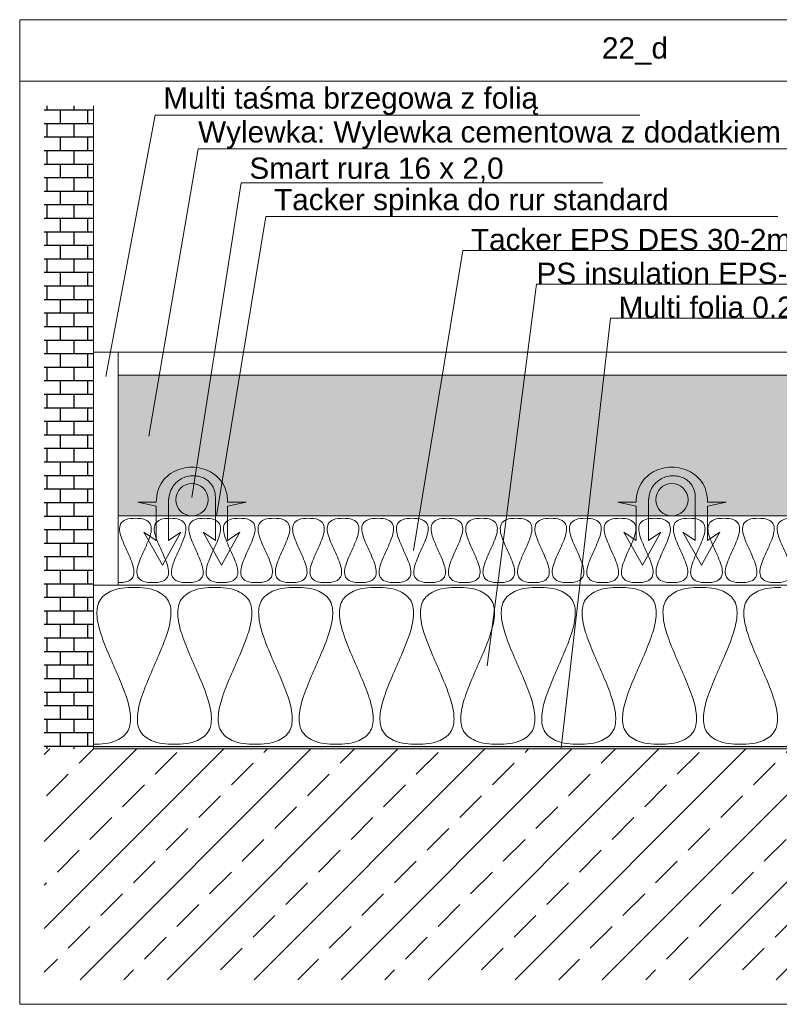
# Model space of a CAD drawing. Header units: millimetres. Extents: x 49908 to 79848, y -11883 to -3092.
# Tile 164 of 222: x 70489 to 70798, y -4588 to -4188. Entities that reach past the tile are written whole.
import ezdxf
from ezdxf.lldxf.tags import DXFTag

# ---------------------------------------------------------------- set-up
doc = ezdxf.new("R2010")
doc.units = ezdxf.units.MM
doc.layers.add('IS_Rysunek_konstrukcji_podłogi', color=7, linetype='SOLID')
tags = doc.linetypes.add('SOLID', pattern=[10, 10, 0]).pattern_tags.tags
tags[6:7] = [DXFTag(74, 4), DXFTag(75, 0), DXFTag(340, '0'), DXFTag(46, 0.0), DXFTag(50, 0.0), DXFTag(44, 0.0), DXFTag(45, 0.0)]
tags[4:5] = [DXFTag(74, 4), DXFTag(75, 0), DXFTag(340, '0'), DXFTag(46, 0.0), DXFTag(50, 0.0), DXFTag(44, 0.0), DXFTag(45, 0.0)]

msp = doc.modelspace()

# ---------------------------------------------------------------- hatches: boundary and pattern name
at = {"layer": 'IS_Rysunek_konstrukcji_podłogi'}
h = msp.add_hatch(dxfattribs=at)
h.set_pattern_fill('BRICK', color=256, scale=22, style=0)
h.set_pattern_definition([(0, (65055.525, -7667.907), (0, 5.5), []), (90, (65055.525, -7667.907), (-11, 7e-16), [5.5, -5.5]), (90, (65061.025, -7667.907), (-11, 7e-16), [-5.5, 5.5])])
h.paths.add_polyline_path([(70499.38, -4223.27), (70499.38, -4484.52), (70519.38, -4484.52), (70519.38, -4223.27)])
h = msp.add_hatch(dxfattribs=at)
h.set_pattern_fill('AR-CONC', color=256, style=0)
h.set_pattern_definition([(50, (65055.525, -7667.907), (7.172602, -0.6275213), [0.75, -8.25]), (355, (65055.525, -7667.907), (-1.387513, 7.521921), [0.6, -6.6]), (100.4514, (65056.1225, -7667.959), (5.785094, 6.8943954), [0.637402, -7.011421]), (46.1842, (65055.525, -7665.907), (10.67241, -1.65519), [1.125, -12.375]), (96.6356, (65056.414, -7666.045), (9.346627, 9.741179), [0.956103, -10.51713]), (351.1842, (65055.525, -7665.907), (9.34662, 9.741186), [0.9, -9.9]), (21, (65056.525, -7666.407), (5.9690705, -4.026189), [0.75, -8.25]), (326, (65056.525, -7666.407), (2.433153, 7.2515005), [0.6, -6.6]), (71.4514, (65057.022, -7666.742), (8.402226, 3.225305), [0.637402, -7.011421]), (37.5, (65055.5248, -7667.9067), (0.1215986, 3.3289385), [0, -6.52, 0, -6.7, 0, -6.625]), (7.5, (65055.5248, -7667.9067), (2.6306954, 3.9441171), [0, -3.82, 0, -6.37, 0, -2.525]), (327.5, (65053.2948, -7667.9067), (5.3382244, -0.2255487), [0, -2.5, 0, -7.8, 0, -10.35]), (317.5, (65052.295, -7667.9067), (5.8318617, 1.0010498), [0, -3.25, 0, -5.18, 0, -7.35])])
h.paths.add_polyline_path([(70529.38, -4389.83), (70529.38, -4332.64), (70979.38, -4332.64), (70979.38, -4389.83)])
msp.add_hatch(color=2, dxfattribs=at).paths.add_polyline_path([(70519.38, -4484.52), (70519.38, -4483.58), (70979.38, -4483.58), (70979.38, -4484.52)])
h = msp.add_hatch(dxfattribs=at)
h.set_pattern_fill('ANSI33', color=256, scale=100, style=0)
h.set_pattern_definition([(45, (65055.525, -7667.907), (-17.67767, 17.67767), []), (45, (65073.202, -7667.907), (-17.67767, 17.67767), [12.5, -6.25])])
h.paths.add_polyline_path([(70499.38, -4578.27), (70499.38, -4484.52), (70979.38, -4484.52), (70979.38, -4578.27)])

# ---------------------------------------------------------------- linework, layer by layer
at = {"layer": 'IS_Rysunek_konstrukcji_podłogi', "lineweight": 18, "ltscale": 0.01}
for p, q in [((70489.38, -4588.27), (70489.38, -4188.27)), ((70489.38, -4188.27), (70989.38, -4188.27)), ((70519.38, -4223.27), (70519.38, -4484.52)), ((70524.38, -4333.27), (70544.38, -4227.02)), ((70544.38, -4227.02), (70741.38, -4227.02)), ((70541.88, -4357.49), (70561.88, -4240.77)), ((70561.88, -4240.77), (70914.88, -4240.77)), ((70559.38, -4382.33), (70579.38, -4254.52)), ((70579.38, -4254.52), (70726.38, -4254.52)), ((70569.39, -4389.83), (70589.39, -4268.27)), ((70589.39, -4268.27), (70797.39, -4268.27)), ((70649.38, -4403.89), (70669.38, -4282.02)), ((70669.38, -4282.02), (70880.38, -4282.02)), ((70679.38, -4450.77), (70699.38, -4295.77)), ((70699.38, -4295.77), (70846.38, -4295.77)), ((70709.38, -4484.05), (70729.38, -4309.52)), ((70729.38, -4309.52), (70869.38, -4309.52)), ((70519.38, -4417.95), (70519.38, -4323.27)), ((70519.38, -4323.27), (70529.38, -4323.27)), ((70529.38, -4323.27), (70979.38, -4323.27)), ((70529.38, -4323.27), (70529.38, -4417.95)), ((70529.38, -4332.64), (70979.38, -4332.64)), ((70519.38, -4417.95), (70529.38, -4417.95)), ((70489.38, -4588.27), (70989.38, -4588.27))]:
    msp.add_line(p, q, dxfattribs=at)
at = {"layer": 'IS_Rysunek_konstrukcji_podłogi', "lineweight": 9, "ltscale": 0.01}
for p, q in [((70489.38, -4588.27), (70489.38, -4213.27)), ((70489.38, -4213.27), (70989.38, -4213.27)), ((70568.88, -4399.83), (70568.88, -4382.33)), ((70763.88, -4399.83), (70763.88, -4382.33)), ((70544.88, -4385.83), (70537.38, -4384.33)), ((70537.38, -4384.33), (70544.88, -4384.33)), ((70544.88, -4399.83), (70544.88, -4385.83)), ((70549.88, -4384.33), (70549.88, -4399.83)), ((70573.88, -4384.33), (70581.38, -4384.33)), ((70581.38, -4384.33), (70573.88, -4385.83)), ((70573.88, -4385.83), (70573.88, -4399.83)), ((70739.88, -4385.83), (70732.38, -4384.33)), ((70732.38, -4384.33), (70739.88, -4384.33)), ((70739.88, -4399.83), (70739.88, -4385.83)), ((70744.88, -4384.33), (70744.88, -4399.83)), ((70768.88, -4384.33), (70776.38, -4384.33)), ((70776.38, -4384.33), (70768.88, -4385.83)), ((70768.88, -4385.83), (70768.88, -4399.83)), ((70529.38, -4389.83), (70979.38, -4389.83)), ((70547.38, -4409.83), (70539.88, -4396.5)), ((70539.88, -4396.5), (70544.88, -4399.83)), ((70554.88, -4396.5), (70547.38, -4409.83)), ((70549.88, -4399.83), (70554.88, -4396.5)), ((70571.38, -4409.83), (70563.88, -4396.5)), ((70563.88, -4396.5), (70568.88, -4399.83)), ((70578.88, -4396.5), (70571.38, -4409.83)), ((70573.88, -4399.83), (70578.88, -4396.5)), ((70742.38, -4409.83), (70734.88, -4396.5)), ((70734.88, -4396.5), (70739.88, -4399.83)), ((70749.88, -4396.5), (70742.38, -4409.83)), ((70744.88, -4399.83), (70749.88, -4396.5)), ((70766.38, -4409.83), (70758.88, -4396.5)), ((70758.88, -4396.5), (70763.88, -4399.83)), ((70773.88, -4396.5), (70766.38, -4409.83)), ((70768.88, -4399.83), (70773.88, -4396.5)), ((70519.38, -4417.95), (70979.38, -4417.95)), ((70529.38, -4417.95), (70979.38, -4417.95)), ((70519.38, -4483.58), (70979.38, -4483.58)), ((70519.38, -4483.58), (70979.38, -4483.58)), ((70519.38, -4484.52), (70979.38, -4484.52)), ((70489.38, -4588.27), (70989.38, -4588.27))]:
    msp.add_line(p, q, dxfattribs=at)
at = {"layer": 'IS_Rysunek_konstrukcji_podłogi', "lineweight": 18, "ltscale": 0.01}
for centre in [(70559.38, -4383.27), (70754.38, -4383.27)]:
    msp.add_ellipse(centre, major_axis=(6.56, 0), ratio=1, dxfattribs=at)
at = {"layer": 'IS_Rysunek_konstrukcji_podłogi', "lineweight": 9, "ltscale": 0.01}
for points, knots in [([(70544.88, -4384.33), (70544.88, -4382.74), (70545.27, -4379.73), (70547.18, -4375.79), (70550.05, -4372.88), (70553.55, -4370.98), (70557.4, -4370.04), (70561.37, -4370.04), (70565.22, -4370.98), (70568.72, -4372.88), (70571.59, -4375.79), (70573.5, -4379.73), (70573.88, -4382.74), (70573.88, -4384.33)], [0, 0, 0, 0, 0.0475892, 0.0895799, 0.1291344, 0.1681882, 0.2074642, 0.2469007, 0.2861767, 0.3252305, 0.364785, 0.4067757, 0.4543649, 0.4543649, 0.4543649, 0.4543649]), ([(70739.88, -4384.33), (70739.88, -4382.74), (70740.27, -4379.73), (70742.18, -4375.79), (70745.05, -4372.88), (70748.55, -4370.98), (70752.4, -4370.04), (70756.37, -4370.04), (70760.22, -4370.98), (70763.72, -4372.88), (70766.59, -4375.79), (70768.5, -4379.73), (70768.88, -4382.74), (70768.88, -4384.33)], [0, 0, 0, 0, 0.0475892, 0.0895799, 0.1291344, 0.1681882, 0.2074642, 0.2469007, 0.2861767, 0.3252305, 0.364785, 0.4067757, 0.4543649, 0.4543649, 0.4543649, 0.4543649]), ([(70568.88, -4382.33), (70568.88, -4381.33), (70568.63, -4379.42), (70567.37, -4376.93), (70565.49, -4375.13), (70563.2, -4373.98), (70560.67, -4373.48), (70558.06, -4373.62), (70555.53, -4374.41), (70553.24, -4375.88), (70551.37, -4378.06), (70550.13, -4380.97), (70549.88, -4383.16), (70549.88, -4384.33)], [0, 0, 0, 0, 0.0300645, 0.0566869, 0.0819302, 0.1070497, 0.132533, 0.1584069, 0.1845951, 0.211256, 0.2390838, 0.269484, 0.3044906, 0.3044906, 0.3044906, 0.3044906]), ([(70763.88, -4382.33), (70763.88, -4381.33), (70763.63, -4379.42), (70762.37, -4376.93), (70760.49, -4375.13), (70758.2, -4373.98), (70755.67, -4373.48), (70753.06, -4373.62), (70750.53, -4374.41), (70748.24, -4375.88), (70746.37, -4378.06), (70745.13, -4380.97), (70744.88, -4383.16), (70744.88, -4384.33)], [0, 0, 0, 0, 0.0300645, 0.0566869, 0.0819302, 0.1070497, 0.132533, 0.1584069, 0.1845951, 0.211256, 0.2390838, 0.269484, 0.3044906, 0.3044906, 0.3044906, 0.3044906])]:
    msp.add_open_spline(points, degree=3, knots=knots, dxfattribs=at)
at = {"layer": 'IS_Rysunek_konstrukcji_podłogi', "color": 8, "lineweight": 9, "ltscale": 0.01, "true_color": 0x777777}
for points, knots in [([(70529.38, -4416.95), (70530.74, -4416.95), (70533.02, -4416.87), (70535.72, -4414.88), (70535.96, -4411.91), (70535.1, -4408.91), (70533.7, -4405.59), (70532.1, -4402.19), (70530.7, -4398.87), (70529.84, -4395.87), (70530.08, -4392.91), (70532.78, -4390.91), (70535.06, -4390.83), (70536.42, -4390.83)], [0, 0, 0, 0, 0.0406069, 0.0665712, 0.0918406, 0.1234664, 0.1605071, 0.1995168, 0.2365576, 0.2681834, 0.2934528, 0.3194171, 0.3600239, 0.3600239, 0.3600239, 0.3600239]), ([(70536.42, -4390.83), (70537.77, -4390.83), (70540.05, -4390.91), (70542.75, -4392.91), (70542.99, -4395.87), (70542.13, -4398.87), (70540.73, -4402.19), (70539.13, -4405.59), (70537.73, -4408.91), (70536.88, -4411.91), (70537.11, -4414.88), (70539.81, -4416.87), (70542.09, -4416.95), (70543.45, -4416.95)], [0, 0, 0, 0, 0.0406069, 0.0665712, 0.0918406, 0.1234664, 0.1605071, 0.1995168, 0.2365576, 0.2681834, 0.2934528, 0.3194171, 0.3600239, 0.3600239, 0.3600239, 0.3600239]), ([(70543.45, -4416.95), (70544.8, -4416.95), (70547.08, -4416.87), (70549.78, -4414.88), (70550.02, -4411.91), (70549.16, -4408.91), (70547.76, -4405.59), (70546.16, -4402.19), (70544.76, -4398.87), (70543.91, -4395.87), (70544.15, -4392.91), (70546.84, -4390.91), (70549.12, -4390.83), (70550.48, -4390.83)], [0, 0, 0, 0, 0.0406069, 0.0665712, 0.0918406, 0.1234664, 0.1605071, 0.1995168, 0.2365576, 0.2681834, 0.2934528, 0.3194171, 0.3600239, 0.3600239, 0.3600239, 0.3600239]), ([(70550.48, -4390.83), (70551.83, -4390.83), (70554.11, -4390.91), (70556.81, -4392.91), (70557.05, -4395.87), (70556.19, -4398.87), (70554.8, -4402.19), (70553.19, -4405.59), (70551.8, -4408.91), (70550.94, -4411.91), (70551.18, -4414.88), (70553.88, -4416.87), (70556.16, -4416.95), (70557.51, -4416.95)], [0, 0, 0, 0, 0.0406069, 0.0665712, 0.0918406, 0.1234664, 0.1605071, 0.1995168, 0.2365576, 0.2681834, 0.2934528, 0.3194171, 0.3600239, 0.3600239, 0.3600239, 0.3600239]), ([(70557.51, -4416.95), (70558.86, -4416.95), (70561.14, -4416.87), (70563.84, -4414.88), (70564.08, -4411.91), (70563.22, -4408.91), (70561.83, -4405.59), (70560.22, -4402.19), (70558.83, -4398.87), (70557.97, -4395.87), (70558.21, -4392.91), (70560.91, -4390.91), (70563.19, -4390.83), (70564.54, -4390.83)], [0, 0, 0, 0, 0.0406069, 0.0665712, 0.0918406, 0.1234664, 0.1605071, 0.1995168, 0.2365576, 0.2681834, 0.2934528, 0.3194171, 0.3600239, 0.3600239, 0.3600239, 0.3600239]), ([(70564.54, -4390.83), (70565.89, -4390.83), (70568.17, -4390.91), (70570.87, -4392.91), (70571.11, -4395.87), (70570.25, -4398.87), (70568.86, -4402.19), (70567.25, -4405.59), (70565.86, -4408.91), (70565, -4411.91), (70565.24, -4414.88), (70567.94, -4416.87), (70570.22, -4416.95), (70571.57, -4416.95)], [0, 0, 0, 0, 0.0406069, 0.0665712, 0.0918406, 0.1234664, 0.1605071, 0.1995168, 0.2365576, 0.2681834, 0.2934528, 0.3194171, 0.3600239, 0.3600239, 0.3600239, 0.3600239]), ([(70571.57, -4416.95), (70572.93, -4416.95), (70575.21, -4416.87), (70577.9, -4414.88), (70578.14, -4411.91), (70577.29, -4408.91), (70575.89, -4405.59), (70574.29, -4402.19), (70572.89, -4398.87), (70572.03, -4395.87), (70572.27, -4392.91), (70574.97, -4390.91), (70577.25, -4390.83), (70578.6, -4390.83)], [0, 0, 0, 0, 0.0406069, 0.0665712, 0.0918406, 0.1234664, 0.1605071, 0.1995168, 0.2365576, 0.2681834, 0.2934528, 0.3194171, 0.3600239, 0.3600239, 0.3600239, 0.3600239]), ([(70578.6, -4390.83), (70579.96, -4390.83), (70582.24, -4390.91), (70584.94, -4392.91), (70585.18, -4395.87), (70584.32, -4398.87), (70582.92, -4402.19), (70581.32, -4405.59), (70579.92, -4408.91), (70579.06, -4411.91), (70579.3, -4414.88), (70582, -4416.87), (70584.28, -4416.95), (70585.63, -4416.95)], [0, 0, 0, 0, 0.0406069, 0.0665712, 0.0918406, 0.1234664, 0.1605071, 0.1995168, 0.2365576, 0.2681834, 0.2934528, 0.3194171, 0.3600239, 0.3600239, 0.3600239, 0.3600239]), ([(70585.63, -4416.95), (70586.99, -4416.95), (70589.27, -4416.87), (70591.97, -4414.88), (70592.21, -4411.91), (70591.35, -4408.91), (70589.95, -4405.59), (70588.35, -4402.19), (70586.95, -4398.87), (70586.09, -4395.87), (70586.33, -4392.91), (70589.03, -4390.91), (70591.31, -4390.83), (70592.67, -4390.83)], [0, 0, 0, 0, 0.0406069, 0.0665712, 0.0918406, 0.1234664, 0.1605071, 0.1995168, 0.2365576, 0.2681834, 0.2934528, 0.3194171, 0.3600239, 0.3600239, 0.3600239, 0.3600239]), ([(70592.67, -4390.83), (70594.02, -4390.83), (70596.3, -4390.91), (70599, -4392.91), (70599.24, -4395.87), (70598.38, -4398.87), (70596.98, -4402.19), (70595.38, -4405.59), (70593.98, -4408.91), (70593.13, -4411.91), (70593.36, -4414.88), (70596.06, -4416.87), (70598.34, -4416.95), (70599.7, -4416.95)], [0, 0, 0, 0, 0.0406069, 0.0665712, 0.0918406, 0.1234664, 0.1605071, 0.1995168, 0.2365576, 0.2681834, 0.2934528, 0.3194171, 0.3600239, 0.3600239, 0.3600239, 0.3600239]), ([(70599.7, -4416.95), (70601.05, -4416.95), (70603.33, -4416.87), (70606.03, -4414.88), (70606.27, -4411.91), (70605.41, -4408.91), (70604.01, -4405.59), (70602.41, -4402.19), (70601.01, -4398.87), (70600.16, -4395.87), (70600.4, -4392.91), (70603.09, -4390.91), (70605.37, -4390.83), (70606.73, -4390.83)], [0, 0, 0, 0, 0.0406069, 0.0665712, 0.0918406, 0.1234664, 0.1605071, 0.1995168, 0.2365576, 0.2681834, 0.2934528, 0.3194171, 0.3600239, 0.3600239, 0.3600239, 0.3600239]), ([(70606.73, -4390.83), (70608.08, -4390.83), (70610.36, -4390.91), (70613.06, -4392.91), (70613.3, -4395.87), (70612.44, -4398.87), (70611.05, -4402.19), (70609.44, -4405.59), (70608.05, -4408.91), (70607.19, -4411.91), (70607.43, -4414.88), (70610.13, -4416.87), (70612.41, -4416.95), (70613.76, -4416.95)], [0, 0, 0, 0, 0.0406069, 0.0665712, 0.0918406, 0.1234664, 0.1605071, 0.1995168, 0.2365576, 0.2681834, 0.2934528, 0.3194171, 0.3600239, 0.3600239, 0.3600239, 0.3600239]), ([(70613.76, -4416.95), (70615.11, -4416.95), (70617.39, -4416.87), (70620.09, -4414.88), (70620.33, -4411.91), (70619.47, -4408.91), (70618.08, -4405.59), (70616.47, -4402.19), (70615.08, -4398.87), (70614.22, -4395.87), (70614.46, -4392.91), (70617.16, -4390.91), (70619.44, -4390.83), (70620.79, -4390.83)], [0, 0, 0, 0, 0.0406069, 0.0665712, 0.0918406, 0.1234664, 0.1605071, 0.1995168, 0.2365576, 0.2681834, 0.2934528, 0.3194171, 0.3600239, 0.3600239, 0.3600239, 0.3600239]), ([(70620.79, -4390.83), (70622.14, -4390.83), (70624.42, -4390.91), (70627.12, -4392.91), (70627.36, -4395.87), (70626.5, -4398.87), (70625.11, -4402.19), (70623.5, -4405.59), (70622.11, -4408.91), (70621.25, -4411.91), (70621.49, -4414.88), (70624.19, -4416.87), (70626.47, -4416.95), (70627.82, -4416.95)], [0, 0, 0, 0, 0.0406069, 0.0665712, 0.0918406, 0.1234664, 0.1605071, 0.1995168, 0.2365576, 0.2681834, 0.2934528, 0.3194171, 0.3600239, 0.3600239, 0.3600239, 0.3600239]), ([(70627.82, -4416.95), (70629.18, -4416.95), (70631.46, -4416.87), (70634.15, -4414.88), (70634.39, -4411.91), (70633.54, -4408.91), (70632.14, -4405.59), (70630.54, -4402.19), (70629.14, -4398.87), (70628.28, -4395.87), (70628.52, -4392.91), (70631.22, -4390.91), (70633.5, -4390.83), (70634.85, -4390.83)], [0, 0, 0, 0, 0.0406069, 0.0665712, 0.0918406, 0.1234664, 0.1605071, 0.1995168, 0.2365576, 0.2681834, 0.2934528, 0.3194171, 0.3600239, 0.3600239, 0.3600239, 0.3600239]), ([(70634.85, -4390.83), (70636.21, -4390.83), (70638.49, -4390.91), (70641.19, -4392.91), (70641.43, -4395.87), (70640.57, -4398.87), (70639.17, -4402.19), (70637.57, -4405.59), (70636.17, -4408.91), (70635.31, -4411.91), (70635.55, -4414.88), (70638.25, -4416.87), (70640.53, -4416.95), (70641.88, -4416.95)], [0, 0, 0, 0, 0.0406069, 0.0665712, 0.0918406, 0.1234664, 0.1605071, 0.1995168, 0.2365576, 0.2681834, 0.2934528, 0.3194171, 0.3600239, 0.3600239, 0.3600239, 0.3600239]), ([(70641.88, -4416.95), (70643.24, -4416.95), (70645.52, -4416.87), (70648.22, -4414.88), (70648.46, -4411.91), (70647.6, -4408.91), (70646.2, -4405.59), (70644.6, -4402.19), (70643.2, -4398.87), (70642.34, -4395.87), (70642.58, -4392.91), (70645.28, -4390.91), (70647.56, -4390.83), (70648.92, -4390.83)], [0, 0, 0, 0, 0.0406069, 0.0665712, 0.0918406, 0.1234664, 0.1605071, 0.1995168, 0.2365576, 0.2681834, 0.2934528, 0.3194171, 0.3600239, 0.3600239, 0.3600239, 0.3600239]), ([(70648.92, -4390.83), (70650.27, -4390.83), (70652.55, -4390.91), (70655.25, -4392.91), (70655.49, -4395.87), (70654.63, -4398.87), (70653.23, -4402.19), (70651.63, -4405.59), (70650.23, -4408.91), (70649.38, -4411.91), (70649.61, -4414.88), (70652.31, -4416.87), (70654.59, -4416.95), (70655.95, -4416.95)], [0, 0, 0, 0, 0.0406069, 0.0665712, 0.0918406, 0.1234664, 0.1605071, 0.1995168, 0.2365576, 0.2681834, 0.2934528, 0.3194171, 0.3600239, 0.3600239, 0.3600239, 0.3600239]), ([(70655.95, -4416.95), (70657.3, -4416.95), (70659.58, -4416.87), (70662.28, -4414.88), (70662.52, -4411.91), (70661.66, -4408.91), (70660.26, -4405.59), (70658.66, -4402.19), (70657.26, -4398.87), (70656.41, -4395.87), (70656.65, -4392.91), (70659.34, -4390.91), (70661.62, -4390.83), (70662.98, -4390.83)], [0, 0, 0, 0, 0.0406069, 0.0665712, 0.0918406, 0.1234664, 0.1605071, 0.1995168, 0.2365576, 0.2681834, 0.2934528, 0.3194171, 0.3600239, 0.3600239, 0.3600239, 0.3600239]), ([(70662.98, -4390.83), (70664.33, -4390.83), (70666.61, -4390.91), (70669.31, -4392.91), (70669.55, -4395.87), (70668.69, -4398.87), (70667.3, -4402.19), (70665.69, -4405.59), (70664.3, -4408.91), (70663.44, -4411.91), (70663.68, -4414.88), (70666.38, -4416.87), (70668.66, -4416.95), (70670.01, -4416.95)], [0, 0, 0, 0, 0.0406069, 0.0665712, 0.0918406, 0.1234664, 0.1605071, 0.1995168, 0.2365576, 0.2681834, 0.2934528, 0.3194171, 0.3600239, 0.3600239, 0.3600239, 0.3600239]), ([(70670.01, -4416.95), (70671.36, -4416.95), (70673.64, -4416.87), (70676.34, -4414.88), (70676.58, -4411.91), (70675.72, -4408.91), (70674.33, -4405.59), (70672.72, -4402.19), (70671.33, -4398.87), (70670.47, -4395.87), (70670.71, -4392.91), (70673.41, -4390.91), (70675.69, -4390.83), (70677.04, -4390.83)], [0, 0, 0, 0, 0.0406069, 0.0665712, 0.0918406, 0.1234664, 0.1605071, 0.1995168, 0.2365576, 0.2681834, 0.2934528, 0.3194171, 0.3600239, 0.3600239, 0.3600239, 0.3600239]), ([(70677.04, -4390.83), (70678.39, -4390.83), (70680.67, -4390.91), (70683.37, -4392.91), (70683.61, -4395.87), (70682.75, -4398.87), (70681.36, -4402.19), (70679.75, -4405.59), (70678.36, -4408.91), (70677.5, -4411.91), (70677.74, -4414.88), (70680.44, -4416.87), (70682.72, -4416.95), (70684.07, -4416.95)], [0, 0, 0, 0, 0.0406069, 0.0665712, 0.0918406, 0.1234664, 0.1605071, 0.1995168, 0.2365576, 0.2681834, 0.2934528, 0.3194171, 0.3600239, 0.3600239, 0.3600239, 0.3600239]), ([(70684.07, -4416.95), (70685.43, -4416.95), (70687.71, -4416.87), (70690.4, -4414.88), (70690.64, -4411.91), (70689.79, -4408.91), (70688.39, -4405.59), (70686.79, -4402.19), (70685.39, -4398.87), (70684.53, -4395.87), (70684.77, -4392.91), (70687.47, -4390.91), (70689.75, -4390.83), (70691.1, -4390.83)], [0, 0, 0, 0, 0.0406069, 0.0665712, 0.0918406, 0.1234664, 0.1605071, 0.1995168, 0.2365576, 0.2681834, 0.2934528, 0.3194171, 0.3600239, 0.3600239, 0.3600239, 0.3600239]), ([(70691.1, -4390.83), (70692.46, -4390.83), (70694.74, -4390.91), (70697.44, -4392.91), (70697.68, -4395.87), (70696.82, -4398.87), (70695.42, -4402.19), (70693.82, -4405.59), (70692.42, -4408.91), (70691.56, -4411.91), (70691.8, -4414.88), (70694.5, -4416.87), (70696.78, -4416.95), (70698.13, -4416.95)], [0, 0, 0, 0, 0.0406069, 0.0665712, 0.0918406, 0.1234664, 0.1605071, 0.1995168, 0.2365576, 0.2681834, 0.2934528, 0.3194171, 0.3600239, 0.3600239, 0.3600239, 0.3600239]), ([(70698.13, -4416.95), (70699.49, -4416.95), (70701.77, -4416.87), (70704.47, -4414.88), (70704.71, -4411.91), (70703.85, -4408.91), (70702.45, -4405.59), (70700.85, -4402.19), (70699.45, -4398.87), (70698.59, -4395.87), (70698.83, -4392.91), (70701.53, -4390.91), (70703.81, -4390.83), (70705.17, -4390.83)], [0, 0, 0, 0, 0.0406069, 0.0665712, 0.0918406, 0.1234664, 0.1605071, 0.1995168, 0.2365576, 0.2681834, 0.2934528, 0.3194171, 0.3600239, 0.3600239, 0.3600239, 0.3600239]), ([(70705.17, -4390.83), (70706.52, -4390.83), (70708.8, -4390.91), (70711.5, -4392.91), (70711.74, -4395.87), (70710.88, -4398.87), (70709.48, -4402.19), (70707.88, -4405.59), (70706.48, -4408.91), (70705.63, -4411.91), (70705.86, -4414.88), (70708.56, -4416.87), (70710.84, -4416.95), (70712.2, -4416.95)], [0, 0, 0, 0, 0.0406069, 0.0665712, 0.0918406, 0.1234664, 0.1605071, 0.1995168, 0.2365576, 0.2681834, 0.2934528, 0.3194171, 0.3600239, 0.3600239, 0.3600239, 0.3600239]), ([(70712.2, -4416.95), (70713.55, -4416.95), (70715.83, -4416.87), (70718.53, -4414.88), (70718.77, -4411.91), (70717.91, -4408.91), (70716.51, -4405.59), (70714.91, -4402.19), (70713.51, -4398.87), (70712.66, -4395.87), (70712.9, -4392.91), (70715.59, -4390.91), (70717.87, -4390.83), (70719.23, -4390.83)], [0, 0, 0, 0, 0.0406069, 0.0665712, 0.0918406, 0.1234664, 0.1605071, 0.1995168, 0.2365576, 0.2681834, 0.2934528, 0.3194171, 0.3600239, 0.3600239, 0.3600239, 0.3600239]), ([(70719.23, -4390.83), (70720.58, -4390.83), (70722.86, -4390.91), (70725.56, -4392.91), (70725.8, -4395.87), (70724.94, -4398.87), (70723.55, -4402.19), (70721.94, -4405.59), (70720.55, -4408.91), (70719.69, -4411.91), (70719.93, -4414.88), (70722.63, -4416.87), (70724.91, -4416.95), (70726.26, -4416.95)], [0, 0, 0, 0, 0.0406069, 0.0665712, 0.0918406, 0.1234664, 0.1605071, 0.1995168, 0.2365576, 0.2681834, 0.2934528, 0.3194171, 0.3600239, 0.3600239, 0.3600239, 0.3600239]), ([(70726.26, -4416.95), (70727.61, -4416.95), (70729.89, -4416.87), (70732.59, -4414.88), (70732.83, -4411.91), (70731.97, -4408.91), (70730.58, -4405.59), (70728.97, -4402.19), (70727.58, -4398.87), (70726.72, -4395.87), (70726.96, -4392.91), (70729.66, -4390.91), (70731.94, -4390.83), (70733.29, -4390.83)], [0, 0, 0, 0, 0.0406069, 0.0665712, 0.0918406, 0.1234664, 0.1605071, 0.1995168, 0.2365576, 0.2681834, 0.2934528, 0.3194171, 0.3600239, 0.3600239, 0.3600239, 0.3600239]), ([(70733.29, -4390.83), (70734.64, -4390.83), (70736.92, -4390.91), (70739.62, -4392.91), (70739.86, -4395.87), (70739, -4398.87), (70737.61, -4402.19), (70736, -4405.59), (70734.61, -4408.91), (70733.75, -4411.91), (70733.99, -4414.88), (70736.69, -4416.87), (70738.97, -4416.95), (70740.32, -4416.95)], [0, 0, 0, 0, 0.0406069, 0.0665712, 0.0918406, 0.1234664, 0.1605071, 0.1995168, 0.2365576, 0.2681834, 0.2934528, 0.3194171, 0.3600239, 0.3600239, 0.3600239, 0.3600239]), ([(70740.32, -4416.95), (70741.68, -4416.95), (70743.96, -4416.87), (70746.65, -4414.88), (70746.89, -4411.91), (70746.04, -4408.91), (70744.64, -4405.59), (70743.04, -4402.19), (70741.64, -4398.87), (70740.78, -4395.87), (70741.02, -4392.91), (70743.72, -4390.91), (70746, -4390.83), (70747.35, -4390.83)], [0, 0, 0, 0, 0.0406069, 0.0665712, 0.0918406, 0.1234664, 0.1605071, 0.1995168, 0.2365576, 0.2681834, 0.2934528, 0.3194171, 0.3600239, 0.3600239, 0.3600239, 0.3600239]), ([(70747.35, -4390.83), (70748.71, -4390.83), (70750.99, -4390.91), (70753.69, -4392.91), (70753.93, -4395.87), (70753.07, -4398.87), (70751.67, -4402.19), (70750.07, -4405.59), (70748.67, -4408.91), (70747.81, -4411.91), (70748.05, -4414.88), (70750.75, -4416.87), (70753.03, -4416.95), (70754.38, -4416.95)], [0, 0, 0, 0, 0.0406069, 0.0665712, 0.0918406, 0.1234664, 0.1605071, 0.1995168, 0.2365576, 0.2681834, 0.2934528, 0.3194171, 0.3600239, 0.3600239, 0.3600239, 0.3600239]), ([(70754.38, -4416.95), (70755.74, -4416.95), (70758.02, -4416.87), (70760.72, -4414.88), (70760.96, -4411.91), (70760.1, -4408.91), (70758.7, -4405.59), (70757.1, -4402.19), (70755.7, -4398.87), (70754.84, -4395.87), (70755.08, -4392.91), (70757.78, -4390.91), (70760.06, -4390.83), (70761.42, -4390.83)], [0, 0, 0, 0, 0.0406069, 0.0665712, 0.0918406, 0.1234664, 0.1605071, 0.1995168, 0.2365576, 0.2681834, 0.2934528, 0.3194171, 0.3600239, 0.3600239, 0.3600239, 0.3600239]), ([(70761.42, -4390.83), (70762.77, -4390.83), (70765.05, -4390.91), (70767.75, -4392.91), (70767.99, -4395.87), (70767.13, -4398.87), (70765.73, -4402.19), (70764.13, -4405.59), (70762.73, -4408.91), (70761.88, -4411.91), (70762.11, -4414.88), (70764.81, -4416.87), (70767.09, -4416.95), (70768.45, -4416.95)], [0, 0, 0, 0, 0.0406069, 0.0665712, 0.0918406, 0.1234664, 0.1605071, 0.1995168, 0.2365576, 0.2681834, 0.2934528, 0.3194171, 0.3600239, 0.3600239, 0.3600239, 0.3600239]), ([(70768.45, -4416.95), (70769.8, -4416.95), (70772.08, -4416.87), (70774.78, -4414.88), (70775.02, -4411.91), (70774.16, -4408.91), (70772.76, -4405.59), (70771.16, -4402.19), (70769.76, -4398.87), (70768.91, -4395.87), (70769.15, -4392.91), (70771.84, -4390.91), (70774.12, -4390.83), (70775.48, -4390.83)], [0, 0, 0, 0, 0.0406069, 0.0665712, 0.0918406, 0.1234664, 0.1605071, 0.1995168, 0.2365576, 0.2681834, 0.2934528, 0.3194171, 0.3600239, 0.3600239, 0.3600239, 0.3600239]), ([(70775.48, -4390.83), (70776.83, -4390.83), (70779.11, -4390.91), (70781.81, -4392.91), (70782.05, -4395.87), (70781.19, -4398.87), (70779.8, -4402.19), (70778.19, -4405.59), (70776.8, -4408.91), (70775.94, -4411.91), (70776.18, -4414.88), (70778.88, -4416.87), (70781.16, -4416.95), (70782.51, -4416.95)], [0, 0, 0, 0, 0.0406069, 0.0665712, 0.0918406, 0.1234664, 0.1605071, 0.1995168, 0.2365576, 0.2681834, 0.2934528, 0.3194171, 0.3600239, 0.3600239, 0.3600239, 0.3600239]), ([(70782.51, -4416.95), (70783.86, -4416.95), (70786.14, -4416.87), (70788.84, -4414.88), (70789.08, -4411.91), (70788.22, -4408.91), (70786.83, -4405.59), (70785.22, -4402.19), (70783.83, -4398.87), (70782.97, -4395.87), (70783.21, -4392.91), (70785.91, -4390.91), (70788.19, -4390.83), (70789.54, -4390.83)], [0, 0, 0, 0, 0.0406069, 0.0665712, 0.0918406, 0.1234664, 0.1605071, 0.1995168, 0.2365576, 0.2681834, 0.2934528, 0.3194171, 0.3600239, 0.3600239, 0.3600239, 0.3600239]), ([(70789.54, -4390.83), (70790.89, -4390.83), (70793.17, -4390.91), (70795.87, -4392.91), (70796.11, -4395.87), (70795.25, -4398.87), (70793.86, -4402.19), (70792.25, -4405.59), (70790.86, -4408.91), (70790, -4411.91), (70790.24, -4414.88), (70792.94, -4416.87), (70795.22, -4416.95), (70796.57, -4416.95)], [0, 0, 0, 0, 0.0406069, 0.0665712, 0.0918406, 0.1234664, 0.1605071, 0.1995168, 0.2365576, 0.2681834, 0.2934528, 0.3194171, 0.3600239, 0.3600239, 0.3600239, 0.3600239]), ([(70796.57, -4416.95), (70797.93, -4416.95), (70800.21, -4416.87), (70802.9, -4414.88), (70803.14, -4411.91), (70802.29, -4408.91), (70800.89, -4405.59), (70799.29, -4402.19), (70797.89, -4398.87), (70797.03, -4395.87), (70797.27, -4392.91), (70799.97, -4390.91), (70802.25, -4390.83), (70803.6, -4390.83)], [0, 0, 0, 0, 0.0406069, 0.0665712, 0.0918406, 0.1234664, 0.1605071, 0.1995168, 0.2365576, 0.2681834, 0.2934528, 0.3194171, 0.3600239, 0.3600239, 0.3600239, 0.3600239]), ([(70519.38, -4482.58), (70522.55, -4482.58), (70527.95, -4482.36), (70534.21, -4477.45), (70534.73, -4470.32), (70532.74, -4463.01), (70529.47, -4454.92), (70525.72, -4446.61), (70522.45, -4438.52), (70520.47, -4431.22), (70520.98, -4424.09), (70527.25, -4419.17), (70532.65, -4418.95), (70535.81, -4418.95)], [0, 0, 0, 0, 0.0949703, 0.1567093, 0.2181848, 0.2950515, 0.3847566, 0.4791142, 0.5688194, 0.645686, 0.7071615, 0.7689006, 0.8638708, 0.8638708, 0.8638708, 0.8638708]), ([(70535.81, -4418.95), (70538.98, -4418.95), (70544.38, -4419.17), (70550.64, -4424.09), (70551.16, -4431.22), (70549.17, -4438.52), (70545.9, -4446.61), (70542.15, -4454.92), (70538.88, -4463.01), (70536.9, -4470.32), (70537.41, -4477.45), (70543.68, -4482.36), (70549.08, -4482.58), (70552.24, -4482.58)], [0, 0, 0, 0, 0.0949703, 0.1567093, 0.2181848, 0.2950515, 0.3847566, 0.4791142, 0.5688194, 0.645686, 0.7071615, 0.7689006, 0.8638708, 0.8638708, 0.8638708, 0.8638708]), ([(70552.24, -4482.58), (70555.41, -4482.58), (70560.81, -4482.36), (70567.07, -4477.45), (70567.59, -4470.32), (70565.6, -4463.01), (70562.33, -4454.92), (70558.58, -4446.61), (70555.31, -4438.52), (70553.33, -4431.22), (70553.84, -4424.09), (70560.1, -4419.17), (70565.5, -4418.95), (70568.67, -4418.95)], [0, 0, 0, 0, 0.0949703, 0.1567093, 0.2181848, 0.2950515, 0.3847566, 0.4791142, 0.5688194, 0.645686, 0.7071615, 0.7689006, 0.8638708, 0.8638708, 0.8638708, 0.8638708]), ([(70568.67, -4418.95), (70571.84, -4418.95), (70577.24, -4419.17), (70583.5, -4424.09), (70584.01, -4431.22), (70582.03, -4438.52), (70578.76, -4446.61), (70575.01, -4454.92), (70571.74, -4463.01), (70569.75, -4470.32), (70570.27, -4477.45), (70576.53, -4482.36), (70581.93, -4482.58), (70585.1, -4482.58)], [0, 0, 0, 0, 0.0949703, 0.1567093, 0.2181848, 0.2950515, 0.3847566, 0.4791142, 0.5688194, 0.645686, 0.7071615, 0.7689006, 0.8638708, 0.8638708, 0.8638708, 0.8638708]), ([(70585.1, -4482.58), (70588.26, -4482.58), (70593.67, -4482.36), (70599.93, -4477.45), (70600.44, -4470.32), (70598.46, -4463.01), (70595.19, -4454.92), (70591.44, -4446.61), (70588.17, -4438.52), (70586.18, -4431.22), (70586.7, -4424.09), (70592.96, -4419.17), (70598.36, -4418.95), (70601.53, -4418.95)], [0, 0, 0, 0, 0.0949703, 0.1567093, 0.2181848, 0.2950515, 0.3847566, 0.4791142, 0.5688194, 0.645686, 0.7071615, 0.7689006, 0.8638708, 0.8638708, 0.8638708, 0.8638708]), ([(70601.53, -4418.95), (70604.69, -4418.95), (70610.09, -4419.17), (70616.36, -4424.09), (70616.87, -4431.22), (70614.89, -4438.52), (70611.62, -4446.61), (70607.87, -4454.92), (70604.6, -4463.01), (70602.61, -4470.32), (70603.13, -4477.45), (70609.39, -4482.36), (70614.79, -4482.58), (70617.96, -4482.58)], [0, 0, 0, 0, 0.0949703, 0.1567093, 0.2181848, 0.2950515, 0.3847566, 0.4791142, 0.5688194, 0.645686, 0.7071615, 0.7689006, 0.8638708, 0.8638708, 0.8638708, 0.8638708]), ([(70617.96, -4482.58), (70621.12, -4482.58), (70626.52, -4482.36), (70632.79, -4477.45), (70633.3, -4470.32), (70631.32, -4463.01), (70628.05, -4454.92), (70624.3, -4446.61), (70621.03, -4438.52), (70619.04, -4431.22), (70619.55, -4424.09), (70625.82, -4419.17), (70631.22, -4418.95), (70634.38, -4418.95)], [0, 0, 0, 0, 0.0949703, 0.1567093, 0.2181848, 0.2950515, 0.3847566, 0.4791142, 0.5688194, 0.645686, 0.7071615, 0.7689006, 0.8638708, 0.8638708, 0.8638708, 0.8638708]), ([(70634.38, -4418.95), (70637.55, -4418.95), (70642.95, -4419.17), (70649.21, -4424.09), (70649.73, -4431.22), (70647.74, -4438.52), (70644.47, -4446.61), (70640.72, -4454.92), (70637.45, -4463.01), (70635.47, -4470.32), (70635.98, -4477.45), (70642.25, -4482.36), (70647.65, -4482.58), (70650.81, -4482.58)], [0, 0, 0, 0, 0.0949703, 0.1567093, 0.2181848, 0.2950515, 0.3847566, 0.4791142, 0.5688194, 0.645686, 0.7071615, 0.7689006, 0.8638708, 0.8638708, 0.8638708, 0.8638708]), ([(70650.81, -4482.58), (70653.98, -4482.58), (70659.38, -4482.36), (70665.64, -4477.45), (70666.16, -4470.32), (70664.17, -4463.01), (70660.9, -4454.92), (70657.15, -4446.61), (70653.88, -4438.52), (70651.9, -4431.22), (70652.41, -4424.09), (70658.68, -4419.17), (70664.08, -4418.95), (70667.24, -4418.95)], [0, 0, 0, 0, 0.0949703, 0.1567093, 0.2181848, 0.2950515, 0.3847566, 0.4791142, 0.5688194, 0.645686, 0.7071615, 0.7689006, 0.8638708, 0.8638708, 0.8638708, 0.8638708]), ([(70667.24, -4418.95), (70670.41, -4418.95), (70675.81, -4419.17), (70682.07, -4424.09), (70682.59, -4431.22), (70680.6, -4438.52), (70677.33, -4446.61), (70673.58, -4454.92), (70670.31, -4463.01), (70668.33, -4470.32), (70668.84, -4477.45), (70675.1, -4482.36), (70680.5, -4482.58), (70683.67, -4482.58)], [0, 0, 0, 0, 0.0949703, 0.1567093, 0.2181848, 0.2950515, 0.3847566, 0.4791142, 0.5688194, 0.645686, 0.7071615, 0.7689006, 0.8638708, 0.8638708, 0.8638708, 0.8638708]), ([(70683.67, -4482.58), (70686.84, -4482.58), (70692.24, -4482.36), (70698.5, -4477.45), (70699.01, -4470.32), (70697.03, -4463.01), (70693.76, -4454.92), (70690.01, -4446.61), (70686.74, -4438.52), (70684.75, -4431.22), (70685.27, -4424.09), (70691.53, -4419.17), (70696.93, -4418.95), (70700.1, -4418.95)], [0, 0, 0, 0, 0.0949703, 0.1567093, 0.2181848, 0.2950515, 0.3847566, 0.4791142, 0.5688194, 0.645686, 0.7071615, 0.7689006, 0.8638708, 0.8638708, 0.8638708, 0.8638708]), ([(70700.1, -4418.95), (70703.26, -4418.95), (70708.67, -4419.17), (70714.93, -4424.09), (70715.44, -4431.22), (70713.46, -4438.52), (70710.19, -4446.61), (70706.44, -4454.92), (70703.17, -4463.01), (70701.18, -4470.32), (70701.7, -4477.45), (70707.96, -4482.36), (70713.36, -4482.58), (70716.53, -4482.58)], [0, 0, 0, 0, 0.0949703, 0.1567093, 0.2181848, 0.2950515, 0.3847566, 0.4791142, 0.5688194, 0.645686, 0.7071615, 0.7689006, 0.8638708, 0.8638708, 0.8638708, 0.8638708]), ([(70716.53, -4482.58), (70719.69, -4482.58), (70725.09, -4482.36), (70731.36, -4477.45), (70731.87, -4470.32), (70729.89, -4463.01), (70726.62, -4454.92), (70722.87, -4446.61), (70719.6, -4438.52), (70717.61, -4431.22), (70718.13, -4424.09), (70724.39, -4419.17), (70729.79, -4418.95), (70732.96, -4418.95)], [0, 0, 0, 0, 0.0949703, 0.1567093, 0.2181848, 0.2950515, 0.3847566, 0.4791142, 0.5688194, 0.645686, 0.7071615, 0.7689006, 0.8638708, 0.8638708, 0.8638708, 0.8638708]), ([(70732.96, -4418.95), (70736.12, -4418.95), (70741.52, -4419.17), (70747.79, -4424.09), (70748.3, -4431.22), (70746.32, -4438.52), (70743.05, -4446.61), (70739.3, -4454.92), (70736.03, -4463.01), (70734.04, -4470.32), (70734.55, -4477.45), (70740.82, -4482.36), (70746.22, -4482.58), (70749.38, -4482.58)], [0, 0, 0, 0, 0.0949703, 0.1567093, 0.2181848, 0.2950515, 0.3847566, 0.4791142, 0.5688194, 0.645686, 0.7071615, 0.7689006, 0.8638708, 0.8638708, 0.8638708, 0.8638708]), ([(70749.38, -4482.58), (70752.55, -4482.58), (70757.95, -4482.36), (70764.21, -4477.45), (70764.73, -4470.32), (70762.74, -4463.01), (70759.47, -4454.92), (70755.72, -4446.61), (70752.45, -4438.52), (70750.47, -4431.22), (70750.98, -4424.09), (70757.25, -4419.17), (70762.65, -4418.95), (70765.81, -4418.95)], [0, 0, 0, 0, 0.0949703, 0.1567093, 0.2181848, 0.2950515, 0.3847566, 0.4791142, 0.5688194, 0.645686, 0.7071615, 0.7689006, 0.8638708, 0.8638708, 0.8638708, 0.8638708]), ([(70765.81, -4418.95), (70768.98, -4418.95), (70774.38, -4419.17), (70780.64, -4424.09), (70781.16, -4431.22), (70779.17, -4438.52), (70775.9, -4446.61), (70772.15, -4454.92), (70768.88, -4463.01), (70766.9, -4470.32), (70767.41, -4477.45), (70773.68, -4482.36), (70779.08, -4482.58), (70782.24, -4482.58)], [0, 0, 0, 0, 0.0949703, 0.1567093, 0.2181848, 0.2950515, 0.3847566, 0.4791142, 0.5688194, 0.645686, 0.7071615, 0.7689006, 0.8638708, 0.8638708, 0.8638708, 0.8638708]), ([(70782.24, -4482.58), (70785.41, -4482.58), (70790.81, -4482.36), (70797.07, -4477.45), (70797.59, -4470.32), (70795.6, -4463.01), (70792.33, -4454.92), (70788.58, -4446.61), (70785.31, -4438.52), (70783.33, -4431.22), (70783.84, -4424.09), (70790.1, -4419.17), (70795.5, -4418.95), (70798.67, -4418.95)], [0, 0, 0, 0, 0.0949703, 0.1567093, 0.2181848, 0.2950515, 0.3847566, 0.4791142, 0.5688194, 0.645686, 0.7071615, 0.7689006, 0.8638708, 0.8638708, 0.8638708, 0.8638708])]:
    msp.add_open_spline(points, degree=3, knots=knots, dxfattribs=at)

# ---------------------------------------------------------------- texts
at = {"layer": 'IS_Rysunek_konstrukcji_podłogi', "ltscale": 0.01, "char_height": 8.64}
for s, insert, attachment_point in [('\\fArial|b0|i0;22_d', (70739.38, -4195.43), 2), ('{\\fArial|b0|i0|c0|p0; Multi taśma brzegowa z folią}', (70544.38, -4227.02), 7), ('\\fArial|b0|i0;Wylewka: Wylewka cementowa z dodatkiem VD 450, Su: 45 [mm]', (70561.88, -4240.77), 7), ('{\\fArial|b0|i0|c0|p0; Smart rura 16 x 2,0}', (70579.38, -4254.52), 7), ('{\\fArial|b0|i0|c0|p0; Tacker spinka do rur standard}', (70589.39, -4268.27), 7), ('{\\fArial|b0|i0|c0|p0; Tacker EPS DES 30-2mm Roll}', (70669.38, -4282.02), 7), ('\\fArial|b0|i0;PS insulation EPS-DEO 70', (70699.38, -4295.77), 7), ('{\\fArial|b0|i0|c0|p0; Multi folia 0.2 mm}', (70729.38, -4309.52), 7)]:
    msp.add_mtext(s, dxfattribs=dict(at, insert=insert, attachment_point=attachment_point))

doc.saveas('drawing.dxf')
